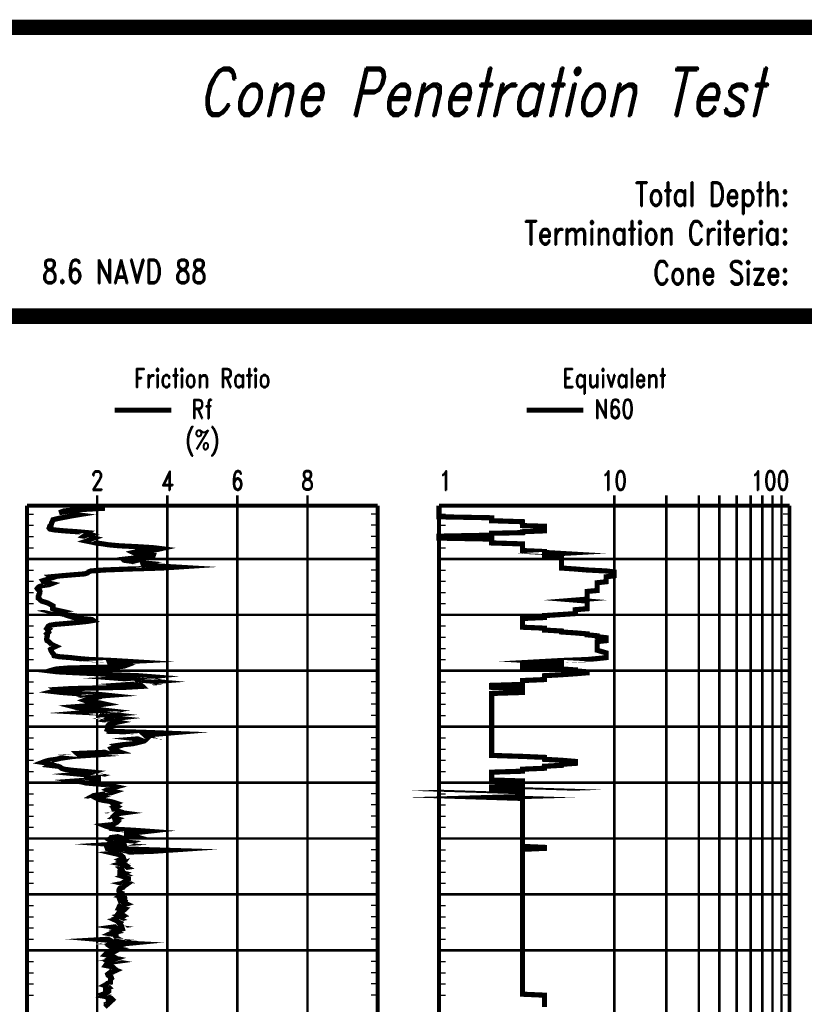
# Model space of a CAD drawing. Extents: x 0 to 10.2, y 0 to 7.6.
# Tile 8 of 8: x 5.2 to 8.2, y 3.8 to 7.6. Entities that reach past the tile are written whole.
import ezdxf
from ezdxf.enums import TextEntityAlignment as Align

# ---------------------------------------------------------------- set-up
doc = ezdxf.new("R2010")
doc.units = 0
doc.linetypes.add('Dot', pattern=[0.04, 0, -0.04])
doc.linetypes.add('Solid', pattern=[0])
doc.layers.get('0').update_dxf_attribs({"linetype": 'Solid'})
doc.styles.add('ROMAND', font='romand', dxfattribs={"height": 1})

msp = doc.modelspace()

# ---------------------------------------------------------------- linework, layer by layer
at = {"color": 7, "linetype": 'Solid'}
for points, const_width in [([(0, 0), (10.15, 0), (10.15, 7.625), (0, 7.625), (0, 0)], 0.015), ([(0, 0), (10.15, 0), (10.15, 7.625), (0, 7.625), (0, 0)], 0.015), ([(0, 0), (10.15, 0), (10.15, 7.625), (0, 7.625), (0, 0)], 0.015), ([(0, 0), (10.15, 0), (10.15, 7.625), (0, 7.625), (0, 0)], 0.015), ([(0, 0), (10.15, 0), (10.15, 7.625), (0, 7.625), (0, 0)], 0.015), ([(0, 0), (10.15, 0), (10.15, 7.625), (0, 7.625), (0, 0)], 0.015), ([(0, 0), (10.15, 0), (10.15, 7.625), (0, 7.625), (0, 0)], 0.015), ([(0, 0), (10.15, 0), (10.15, 7.625), (0, 7.625), (0, 0)], 0.015), ([(0, 0), (10.15, 0), (10.15, 7.625), (0, 7.625), (0, 0)], 0.015), ([(0, 0), (10.15, 0), (10.15, 7.625), (0, 7.625), (0, 0)], 0.015), ([(0, 0), (10.15, 0), (10.15, 7.625), (0, 7.625), (0, 0)], 0.015), ([(0, 0), (10.15, 0), (10.15, 7.625), (0, 7.625), (0, 0)], 0.015), ([(0, 0), (10.15, 0), (10.15, 7.625), (0, 7.625), (0, 0)], 0.015), ([(0, 0), (10.15, 0), (10.15, 7.625), (0, 7.625), (0, 0)], 0.015), ([(0, 0), (10.15, 0), (10.15, 7.625), (0, 7.625), (0, 0)], 0.015), ([(0, 0), (10.15, 0), (10.15, 7.625), (0, 7.625), (0, 0)], 0.015), ([(0, 0), (10.15, 0), (10.15, 7.625), (0, 7.625), (0, 0)], 0.015), ([(0, 0), (10.15, 0), (10.15, 7.625), (0, 7.625), (0, 0)], 0.015), ([(0, 0), (10.15, 0), (10.15, 7.625), (0, 7.625), (0, 0)], 0.015), ([(0, 0), (10.15, 0), (10.15, 7.625), (0, 7.625), (0, 0)], 0.015), ([(0, 0), (10.15, 0), (10.15, 7.625), (0, 7.625), (0, 0)], 0.015), ([(0, 0), (10.15, 0), (10.15, 7.625), (0, 7.625), (0, 0)], 0.015), ([(0.015, 7.62), (10.135, 7.62)], 0.03), ([(0.015, 7.59), (10.135, 7.59)], 0.03), ([(0.015, 6.5), (10.135, 6.5)], 0.03), ([(0.015, 6.47), (10.135, 6.47)], 0.03), ([(5.194, 5.75), (6.554, 5.75)], 0.015), ([(5.194, 5.75), (5.194, 1.22651736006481)], 0.015), ([(6.554, 5.75), (6.554, 1.22651736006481)], 0.015), ([(6.792, 5.75), (8.152, 5.75)], 0.015), ([(6.792, 5.75), (6.792, 1.22651736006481)], 0.015), ([(8.152, 5.75), (8.152, 1.22651736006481)], 0.015)]:
    msp.add_lwpolyline(points, dxfattribs=dict(at, const_width=const_width))
at = {"color": 205, "linetype": 'Solid', "const_width": 0.02}
for points in [[(5.534, 6.12), (5.754, 6.12)], [(5.49592, 5.73969038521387), (5.42656, 5.73588708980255), (5.3708, 5.73225746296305), (5.3368, 5.7292457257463), (5.32728, 5.72546169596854), (5.32864, 5.72163904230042), (5.35992, 5.71781638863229), (5.3912, 5.71401300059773), (5.36808, 5.71022897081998), (5.34904, 5.7065029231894), (5.32864, 5.70268026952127), (5.3096, 5.69887688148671), (5.29464, 5.69511220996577), (5.29328, 5.69127019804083), (5.29192, 5.68746690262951), (5.2892, 5.68368287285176), (5.2892, 5.679898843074), (5.28784, 5.67611481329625), (5.28376, 5.6723307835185), (5.28512, 5.66972445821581), (5.28104, 5.66605620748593), (5.27968, 5.66258107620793), (5.2824, 5.65908667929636), (5.30008, 5.65561154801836), (5.33816, 5.65202054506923), (5.38848, 5.64856477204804), (5.42792, 5.64507028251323), (5.42384, 5.64244459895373), (5.43608, 5.63887295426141), (5.41976, 5.63522406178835), (5.41432, 5.63134351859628), (5.43472, 5.62761737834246), (5.4524, 5.62383334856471), (5.44152, 5.62001069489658), (5.43608, 5.61618804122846), (5.4252, 5.61238474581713), (5.46056, 5.605086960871), (5.48912, 5.60134155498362), (5.51088, 5.59773128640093), (5.55168, 5.59404377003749), (5.62376, 5.590414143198), (5.6836, 5.58664947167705), (5.71352, 5.58292333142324), (5.6972, 5.5792358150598), (5.67952, 5.57550976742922), (5.6224, 5.57182225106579), (5.60608, 5.56813473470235), (5.61424, 5.56427345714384), (5.64008, 5.56048942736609), (5.6836, 5.55672475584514), (5.68224, 5.55292136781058), (5.63056, 5.5491759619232), (5.60064, 5.54541119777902), (5.56664, 5.54162716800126), (5.57072, 5.53784313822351), (5.59928, 5.53405910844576), (5.6224, 5.53031370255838), (5.65912, 5.52649104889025), (5.64416, 5.52276490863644), (5.64552, 5.51903886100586), (5.70808, 5.51525483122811), (5.77336, 5.51139355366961), (5.71624, 5.50762878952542), (5.59112, 5.50392200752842), (5.4932, 5.50013797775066), (5.44152, 5.49635394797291), (5.432, 5.49253129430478), (5.42928, 5.48880515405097), (5.4184, 5.48511773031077), (5.3708, 5.48137223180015), (5.32728, 5.47766544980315), (5.28648, 5.47380417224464), (5.29192, 5.47007812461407), (5.2552, 5.45843640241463), (5.25792, 5.4546137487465), (5.27152, 5.450752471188), (5.2892, 5.44700706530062), (5.27968, 5.44328092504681), (5.25384, 5.43953551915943), (5.2416, 5.43579011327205), (5.23616, 5.43196745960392), (5.23344, 5.42824131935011), (5.23616, 5.42445728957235), (5.24296, 5.4206732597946), (5.24432, 5.41694711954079), (5.24296, 5.41316308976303), (5.24296, 5.40943704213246), (5.24024, 5.40571090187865), (5.24024, 5.40192687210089), (5.23752, 5.39823935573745), (5.23752, 5.39453257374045), (5.23752, 5.39080643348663), (5.24296, 5.38702240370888), (5.24568, 5.38333488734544), (5.24976, 5.379647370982), (5.262, 5.375940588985), (5.27424, 5.37217582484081), (5.28104, 5.36843041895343), (5.28784, 5.36468501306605), (5.29464, 5.36099749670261), (5.29464, 5.35727144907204), (5.29328, 5.3535839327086), (5.29328, 5.34981916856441), (5.30144, 5.34611238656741), (5.31776, 5.34246349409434), (5.28512, 5.33866019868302), (5.30008, 5.33487607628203), (5.3232, 5.33107278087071), (5.34224, 5.32740462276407), (5.37352, 5.32321518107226), (5.36264, 5.31956628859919), (5.37488, 5.31576290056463), (5.40344, 5.31197887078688), (5.4456, 5.30815621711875), (5.45104, 5.30443007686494), (5.42792, 5.30060751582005), (5.39256, 5.29690064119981), (5.35176, 5.29307798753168), (5.30552, 5.28929395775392), (5.2824, 5.28556791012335), (5.2756, 5.28180314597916), (5.27424, 5.27811562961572), (5.27152, 5.27442811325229), (5.27832, 5.27074059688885), (5.27424, 5.26711106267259), (5.27696, 5.26340428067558), (5.27832, 5.25973602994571), (5.27424, 5.25604851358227), (5.27016, 5.25236108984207), (5.27288, 5.2486928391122), (5.27288, 5.24492816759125), (5.27152, 5.24122129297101), (5.27152, 5.23745662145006), (5.27016, 5.23371121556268), (5.27016, 5.22996571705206), (5.27152, 5.22602728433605), (5.27832, 5.22233976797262), (5.2824, 5.21859436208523), (5.28512, 5.21490684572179), (5.29056, 5.21114217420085), (5.29736, 5.20745465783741), (5.30552, 5.20386365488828), (5.29736, 5.20019549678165), (5.29056, 5.19637284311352), (5.28512, 5.19258881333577), (5.28648, 5.18874680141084), (5.29192, 5.17861104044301), (5.296, 5.17490425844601), (5.29736, 5.17123600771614), (5.29872, 5.16752922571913), (5.31912, 5.16378381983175), (5.364, 5.16013492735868), (5.39528, 5.15644741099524), (5.44016, 5.15277925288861), (5.52856, 5.14895659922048), (5.5884, 5.14526908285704), (5.5136, 5.1415815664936), (5.51496, 5.13800992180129), (5.56392, 5.1343996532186), (5.58024, 5.13082791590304), (5.57072, 5.12727562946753), (5.53808, 5.12370389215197), (5.3572, 5.12009362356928), (5.30824, 5.11627106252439), (5.29328, 5.11254492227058), (5.28104, 5.10881878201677), (5.31232, 5.10505401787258), (5.38712, 5.10126998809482), (5.47008, 5.09756320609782), (5.52312, 5.09387568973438), (5.62376, 5.09009165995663), (5.67272, 5.08628836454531), (5.63464, 5.08252360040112), (5.56528, 5.07879755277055), (5.61424, 5.07505205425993), (5.65096, 5.07126802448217), (5.69176, 5.06748399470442), (5.6428, 5.06369996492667), (5.6496, 5.06001244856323), (5.5952, 5.05628640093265), (5.63736, 5.05256026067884), (5.64144, 5.04877623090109), (5.57616, 5.04506944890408), (5.36536, 5.04010771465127), (5.30416, 5.03634304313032), (5.3096, 5.03255901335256), (5.29464, 5.02879424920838), (5.32728, 5.02499086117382), (5.3776, 5.02124545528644), (5.4728, 5.01750004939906), (5.50952, 5.01367739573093), (5.4592, 5.00985474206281), (5.432, 5.00603208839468), (5.4456, 5.00224805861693), (5.42656, 4.99840613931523), (5.41704, 4.99467999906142), (5.42792, 4.99103110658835), (5.45648, 4.98728570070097), (5.4796, 4.98363680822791), (5.49592, 4.98004589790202), (5.47008, 4.97647416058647), (5.42248, 4.97284462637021), (5.37624, 4.96933087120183), (5.38984, 4.96583647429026), (5.43608, 4.96228409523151), (5.4728, 4.95851933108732), (5.50544, 4.95481254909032), (5.47008, 4.9510864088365), (5.4252, 4.94739889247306), (5.49728, 4.94363422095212), (5.5272, 4.93988881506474), (5.48368, 4.93623992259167), (5.48096, 4.93259103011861), (5.50136, 4.92892277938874), (5.5408, 4.92506159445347), (5.50816, 4.92137407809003), (5.5, 4.91764793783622), (5.52584, 4.91392179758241), (5.54624, 4.91017639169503), (5.52856, 4.90646960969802), (5.5136, 4.90293658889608), (5.50816, 4.89600559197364), (5.52176, 4.89226018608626), (5.50952, 4.88863055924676), (5.5068, 4.88503955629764), (5.50544, 4.88156442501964), (5.51632, 4.87808929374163), (5.51496, 4.87430526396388), (5.64144, 4.87059848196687), (5.738, 4.86691096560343), (5.69584, 4.86330069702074), (5.65096, 4.85984492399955), (5.65912, 4.85239264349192), (5.66864, 4.84862787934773), (5.6224, 4.84486311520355), (5.65368, 4.84113706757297), (5.6496, 4.83733367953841), (5.636, 4.83354964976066), (5.61968, 4.82974635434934), (5.60336, 4.82596232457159), (5.56392, 4.82215893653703), (5.53808, 4.8183556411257), (5.54352, 4.81461023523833), (5.53128, 4.81086473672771), (5.5204, 4.80711933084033), (5.52312, 4.8032966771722), (5.53808, 4.79951264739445), (5.54896, 4.79576724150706), (5.47824, 4.79200256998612), (5.38848, 4.78825716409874), (5.39256, 4.78447313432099), (5.43064, 4.78076625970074), (5.37352, 4.77698222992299), (5.34768, 4.77323682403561), (5.3232, 4.76941417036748), (5.30688, 4.76563014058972), (5.27968, 4.76194262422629), (5.26336, 4.75754089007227), (5.25384, 4.75381474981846), (5.27832, 4.75003072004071), (5.2892, 4.74620806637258), (5.2824, 4.74240477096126), (5.31504, 4.73864000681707), (5.3232, 4.73483671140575), (5.32728, 4.73103332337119), (5.33816, 4.72728791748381), (5.36536, 4.72344599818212), (5.40888, 4.71958472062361), (5.44832, 4.71578133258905), (5.43608, 4.7119973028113), (5.39528, 4.70821327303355), (5.43472, 4.70442924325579), (5.46736, 4.70064521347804), (5.45376, 4.69682255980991), (5.47144, 4.69303853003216), (5.47144, 4.68927385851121), (5.43744, 4.68541258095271), (5.38304, 4.68158992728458), (5.40616, 4.67778663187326), (5.42112, 4.67404113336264), (5.46328, 4.67025710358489), (5.50816, 4.66653105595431), (5.52312, 4.66266977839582), (5.5408, 4.65888574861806), (5.5272, 4.65512098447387), (5.5136, 4.6513949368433), (5.50544, 4.64759154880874), (5.5136, 4.64376889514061), (5.53264, 4.6400427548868), (5.52176, 4.63631670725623), (5.49864, 4.63255194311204), (5.48096, 4.62882580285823), (5.4524, 4.6250031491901), (5.4456, 4.62133499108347), (5.47552, 4.61780187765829), (5.46464, 4.61399858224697), (5.47144, 4.61027244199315), (5.48912, 4.60646914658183), (5.5136, 4.60270438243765), (5.52992, 4.59890108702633), (5.5408, 4.59519421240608), (5.53264, 4.59142954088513), (5.53808, 4.58772275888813), (5.53264, 4.58395799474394), (5.54352, 4.58017396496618), (5.53808, 4.57642855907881), (5.52992, 4.57268315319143), (5.53128, 4.56893774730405), (5.54488, 4.56515371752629), (5.53808, 4.56140821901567), (5.56664, 4.55766281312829), (5.53944, 4.55395603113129), (5.53536, 4.5501912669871), (5.53128, 4.54644586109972), (5.53672, 4.5426232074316), (5.52992, 4.53883917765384), (5.54352, 4.53507450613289), (5.53536, 4.53136763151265), (5.53672, 4.52766084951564), (5.54488, 4.52393470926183), (5.5408, 4.52015067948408), (5.53264, 4.5164246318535), (5.52856, 4.51269849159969), (5.4932, 4.50897235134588), (5.50272, 4.5052269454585), (5.51768, 4.50148153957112), (5.51904, 4.49771677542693), (5.54352, 4.4940486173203), (5.61016, 4.49032247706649), (5.6632, 4.48649982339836), (5.6292, 4.48265790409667), (5.58024, 4.47885451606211), (5.58024, 4.47609378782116), (5.602, 4.46970343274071), (5.5476, 4.46590004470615), (5.5204, 4.46209674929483), (5.51904, 4.45829336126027), (5.51088, 4.45454795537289), (5.51632, 4.45076392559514), (5.55304, 4.44697989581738), (5.59248, 4.44307999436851), (5.5816, 4.43921880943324), (5.52176, 4.43543477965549), (5.57208, 4.43161212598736), (5.57344, 4.42782809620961), (5.50408, 4.42404406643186), (5.50544, 4.42027930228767), (5.61696, 4.41647600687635), (5.738, 4.41265335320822), (5.68224, 4.40884996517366), (5.568, 4.40506593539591), (5.52856, 4.40132052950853), (5.54488, 4.39755576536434), (5.55848, 4.39384898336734), (5.56256, 4.39020009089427), (5.56664, 4.38647395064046), (5.568, 4.38278652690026), (5.55984, 4.37906038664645), (5.57616, 4.37533424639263), (5.57344, 4.37170471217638), (5.5612, 4.36803646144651), (5.568, 4.3643296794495), (5.55576, 4.36068078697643), (5.57344, 4.35708978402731), (5.57888, 4.3535374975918), (5.57344, 4.35000438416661), (5.58024, 4.34639411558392), (5.55712, 4.34276458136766), (5.5612, 4.33919293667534), (5.56392, 4.3338643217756), (5.5544, 4.33035056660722), (5.5544, 4.3265472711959), (5.57208, 4.32276324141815), (5.56528, 4.31894058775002), (5.57616, 4.31504068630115), (5.56528, 4.31125665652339), (5.57752, 4.3074147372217), (5.58704, 4.30357281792), (5.58704, 4.29975016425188), (5.5816, 4.29592751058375), (5.5748, 4.29208549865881), (5.58296, 4.28826293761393), (5.56392, 4.2844402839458), (5.58024, 4.28061763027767), (5.5748, 4.27683360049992), (5.56936, 4.27299158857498), (5.56664, 4.26916893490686), (5.5544, 4.26534637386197), (5.55168, 4.26156225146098), (5.55032, 4.25773969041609), (5.55032, 4.25391703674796), (5.55304, 4.25009438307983), (5.5612, 4.24632961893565), (5.55984, 4.24254558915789), (5.56256, 4.2387036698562), (5.55576, 4.23482312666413), (5.57208, 4.231000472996), (5.57344, 4.22717781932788), (5.57344, 4.22339378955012), (5.5544, 4.21955177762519), (5.55576, 4.21578710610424), (5.57344, 4.21200307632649), (5.57208, 4.2082383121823), (5.58024, 4.2045315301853), (5.568, 4.20070887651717), (5.55304, 4.19688622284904), (5.54896, 4.18794743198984), (5.57344, 4.18414413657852), (5.56936, 4.18026350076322), (5.56528, 4.17644093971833), (5.55168, 4.1726182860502), (5.54896, 4.16881489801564), (5.5612, 4.16503086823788), (5.56664, 4.16124683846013), (5.54896, 4.15740491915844), (5.55576, 4.15360153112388), (5.54488, 4.14979823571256), (5.55304, 4.14597558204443), (5.53536, 4.1421529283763), (5.54352, 4.13838816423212), (5.5476, 4.1345848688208), (5.55576, 4.13076221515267), (5.55304, 4.12697818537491), (5.55576, 4.12317488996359), (5.55984, 4.11935223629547), (5.53264, 4.11552958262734), (5.56256, 4.11174555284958), (5.56392, 4.10794216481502), (5.54896, 4.1041195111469), (5.53536, 4.10029685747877), (5.54216, 4.09647420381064), (5.52448, 4.09263228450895), (5.51632, 4.088867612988), (5.53944, 4.08512211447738), (5.53944, 4.08129946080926), (5.53808, 4.07743827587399), (5.53944, 4.07359626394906), (5.54624, 4.06983159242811), (5.48232, 4.0661054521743), (5.5272, 4.06228279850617), (5.54896, 4.05840225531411), (5.53808, 4.05465684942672), (5.58976, 4.05199254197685), (5.5272, 4.0459689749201), (5.53808, 4.04218503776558), (5.51904, 4.03838164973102), (5.52448, 4.0345589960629), (5.54624, 4.03075570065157), (5.53264, 4.02699093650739), (5.53944, 4.02312965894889), (5.53264, 4.01934562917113), (5.5068, 4.01546508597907), (5.50136, 4.01166169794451), (5.49728, 4.00783913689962), (5.52176, 4.00399712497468), (5.52856, 4.00023245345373), (5.52176, 3.9963904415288), (5.5408, 3.99264503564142), (5.52992, 3.98876449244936), (5.51496, 3.98494183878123), (5.53672, 3.98113854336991), (5.50816, 3.97731588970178), (5.51224, 3.97351250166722), (5.50136, 3.96967058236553), (5.49864, 3.96590581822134), (5.51768, 3.96210252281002), (5.52856, 3.95831849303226), (5.53264, 3.95455372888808), (5.52856, 3.95067318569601), (5.53944, 3.94690842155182), (5.53128, 3.94314375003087), (5.52448, 3.93935972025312), (5.51088, 3.93553706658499), (5.5068, 3.93175303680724), (5.50816, 3.92800763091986), (5.5136, 3.9242236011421), (5.5204, 3.92042021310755), (5.52176, 3.91659755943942), (5.51768, 3.9127942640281), (5.51768, 3.90400987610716), (5.51768, 3.90018722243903), (5.50544, 3.89634530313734), (5.50136, 3.8925032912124), (5.49456, 3.88869999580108), (5.5068, 3.88491596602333), (5.51088, 3.8810933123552), (5.49864, 3.8772320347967), (5.49864, 3.87342873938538), (5.51088, 3.86962535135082), (5.51088, 3.86578343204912), (5.5068, 3.86199940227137), (5.5, 3.85821537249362), (5.48912, 3.85443134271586), (5.49864, 3.85064731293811), (5.49048, 3.84684392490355), (5.51224, 3.84304062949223), (5.51904, 3.8392179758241), (5.52312, 3.83541458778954), (5.5136, 3.83155340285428), (5.5, 3.82776937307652)], [(5.5, 3.82776937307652), (5.51632, 3.8239467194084), (5.51224, 3.82016268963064), (5.50272, 3.81632067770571), (5.50408, 3.81244013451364), (5.5, 3.80869472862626), (5.49592, 3.80491069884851)]]:
    msp.add_lwpolyline(points, dxfattribs=at)
at = {"color": 244, "linetype": 'Solid', "const_width": 0.02}
for points in [[(7.132, 6.12), (7.352, 6.12)], [(6.792, 5.75), (6.792, 5.74712330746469), (6.792, 5.74335863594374), (6.792, 5.73969038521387), (6.792, 5.73588708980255), (6.792, 5.73225746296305), (6.792, 5.7292457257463), (6.792, 5.72546169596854), (6.792, 5.72163904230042), (6.792, 5.71781638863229), (6.792, 5.71401300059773), (6.792, 5.71022897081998), (6.792, 5.7065029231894), (6.99670039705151, 5.70268026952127), (6.99670039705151, 5.69887688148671), (6.99670039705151, 5.69511220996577), (6.99670039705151, 5.69127019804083), (7.11644245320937, 5.68746690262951), (7.11644245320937, 5.68368287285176), (7.11644245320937, 5.679898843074), (7.11644245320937, 5.67611481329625), (7.11644245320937, 5.6723307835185), (7.20140079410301, 5.66972445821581), (7.20140079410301, 5.66605620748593), (7.20140079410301, 5.66258107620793), (7.20140079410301, 5.65908667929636), (7.20140079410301, 5.65561154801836), (7.20140079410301, 5.65202054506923), (7.11644245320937, 5.64856477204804), (7.11644245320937, 5.64507028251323), (6.99670039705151, 5.64244459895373), (6.99670039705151, 5.63887295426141), (6.99670039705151, 5.63522406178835), (6.792, 5.63134351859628), (6.792, 5.62761737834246), (6.792, 5.62383334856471), (6.99670039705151, 5.62001069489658), (6.99670039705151, 5.61618804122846), (6.99670039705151, 5.61238474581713), (6.99670039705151, 5.605086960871), (7.11644245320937, 5.60134155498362), (7.11644245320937, 5.59773128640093), (7.11644245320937, 5.59404377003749), (7.11644245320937, 5.590414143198), (7.11644245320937, 5.58664947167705), (7.11644245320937, 5.58292333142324), (7.11644245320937, 5.5792358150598), (7.11644245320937, 5.57550976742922), (7.20140079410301, 5.57182225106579), (7.20140079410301, 5.56813473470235), (7.26729960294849, 5.56427345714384), (7.20140079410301, 5.56048942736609), (7.20140079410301, 5.55672475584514), (7.20140079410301, 5.55292136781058), (7.26729960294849, 5.5491759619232), (7.26729960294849, 5.54541119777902), (7.26729960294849, 5.54162716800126), (7.26729960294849, 5.53784313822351), (7.26729960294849, 5.53405910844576), (7.26729960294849, 5.53031370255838), (7.26729960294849, 5.52649104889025), (7.26729960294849, 5.52276490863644), (7.26729960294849, 5.51903886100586), (7.26729960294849, 5.51525483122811), (7.26729960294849, 5.51139355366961), (7.26729960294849, 5.50762878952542), (7.32114285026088, 5.50392200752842), (7.36666666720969, 5.50013797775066), (7.44088490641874, 5.49635394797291), (7.472, 5.49253129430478), (7.472, 5.48880515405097), (7.472, 5.48511773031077), (7.472, 5.48137223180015), (7.472, 5.47766544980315), (7.44088490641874, 5.47380417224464), (7.44088490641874, 5.47007812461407), (7.44088490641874, 5.45843640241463), (7.44088490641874, 5.4546137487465), (7.40610119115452, 5.450752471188), (7.40610119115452, 5.44700706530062), (7.40610119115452, 5.44328092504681), (7.40610119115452, 5.43953551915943), (7.40610119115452, 5.43579011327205), (7.40610119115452, 5.43196745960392), (7.40610119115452, 5.42824131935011), (7.40610119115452, 5.42445728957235), (7.40610119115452, 5.4206732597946), (7.36666666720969, 5.41694711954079), (7.36666666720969, 5.41316308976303), (7.36666666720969, 5.40943704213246), (7.36666666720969, 5.40571090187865), (7.36666666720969, 5.40192687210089), (7.36666666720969, 5.39823935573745), (7.36666666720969, 5.39453257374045), (7.36666666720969, 5.39080643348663), (7.36666666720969, 5.38702240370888), (7.32114285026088, 5.38333488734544), (7.36666666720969, 5.379647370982), (7.36666666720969, 5.375940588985), (7.36666666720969, 5.37217582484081), (7.36666666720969, 5.36843041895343), (7.36666666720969, 5.36468501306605), (7.36666666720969, 5.36099749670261), (7.36666666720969, 5.35727144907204), (7.36666666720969, 5.3535839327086), (7.36666666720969, 5.34981916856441), (7.32114285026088, 5.34611238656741), (7.32114285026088, 5.34246349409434), (7.32114285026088, 5.33866019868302), (7.32114285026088, 5.33487607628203), (7.32114285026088, 5.33107278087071), (7.26729960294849, 5.32740462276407), (7.20140079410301, 5.32321518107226), (7.20140079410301, 5.31956628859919), (7.20140079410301, 5.31576290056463), (7.11644245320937, 5.31197887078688), (7.11644245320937, 5.30815621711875), (7.11644245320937, 5.30443007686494), (7.11644245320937, 5.30060751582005), (7.11644245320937, 5.29690064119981), (7.11644245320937, 5.29307798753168), (7.11644245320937, 5.28929395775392), (7.11644245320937, 5.28556791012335), (7.11644245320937, 5.28180314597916), (7.11644245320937, 5.27811562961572), (7.20140079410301, 5.27442811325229), (7.20140079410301, 5.27074059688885), (7.20140079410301, 5.26711106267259), (7.26729960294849, 5.26340428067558), (7.26729960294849, 5.25973602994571), (7.32114285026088, 5.25604851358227), (7.36666666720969, 5.25236108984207), (7.36666666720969, 5.2486928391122), (7.40610119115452, 5.24492816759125), (7.40610119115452, 5.24122129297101), (7.44088490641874, 5.23745662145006), (7.44088490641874, 5.23371121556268), (7.44088490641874, 5.22996571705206), (7.44088490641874, 5.22602728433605), (7.40610119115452, 5.22233976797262), (7.40610119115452, 5.21859436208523), (7.40610119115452, 5.21490684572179), (7.40610119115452, 5.21114217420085), (7.40610119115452, 5.20745465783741), (7.40610119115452, 5.20386365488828), (7.40610119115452, 5.20019549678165), (7.40610119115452, 5.19637284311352), (7.40610119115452, 5.19258881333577), (7.40610119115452, 5.18874680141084), (7.44088490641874, 5.17861104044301), (7.44088490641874, 5.17490425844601), (7.44088490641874, 5.17123600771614), (7.44088490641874, 5.16752922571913), (7.44088490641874, 5.16378381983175), (7.44088490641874, 5.16013492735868), (7.40610119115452, 5.15644741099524), (7.36666666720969, 5.15277925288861), (7.26729960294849, 5.14895659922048), (7.20140079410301, 5.14526908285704), (7.26729960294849, 5.1415815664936), (7.26729960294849, 5.13800992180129), (7.20140079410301, 5.1343996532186), (7.11644245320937, 5.13082791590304), (7.11644245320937, 5.12727562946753), (7.11644245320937, 5.12370389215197), (7.26729960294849, 5.12009362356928), (7.26729960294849, 5.11627106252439), (7.32114285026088, 5.11254492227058), (7.32114285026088, 5.10881878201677), (7.36666666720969, 5.10505401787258), (7.36666666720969, 5.10126998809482), (7.32114285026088, 5.09756320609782), (7.26729960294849, 5.09387568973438), (7.20140079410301, 5.09009165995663), (7.20140079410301, 5.08628836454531), (7.20140079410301, 5.08252360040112), (7.20140079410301, 5.07879755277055), (7.20140079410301, 5.07505205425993), (7.11644245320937, 5.07126802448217), (7.11644245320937, 5.06748399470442), (7.11644245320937, 5.06369996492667), (7.11644245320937, 5.06001244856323), (7.11644245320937, 5.05628640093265), (6.99670039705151, 5.05256026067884), (6.99670039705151, 5.04877623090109), (6.99670039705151, 5.04506944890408), (7.11644245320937, 5.04010771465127), (7.11644245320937, 5.03634304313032), (7.11644245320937, 5.03255901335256), (7.11644245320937, 5.02879424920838), (7.11644245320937, 5.02499086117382), (6.99670039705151, 5.02124545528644), (6.99670039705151, 5.01750004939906), (6.99670039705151, 5.01367739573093), (6.99670039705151, 5.00985474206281), (6.99670039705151, 5.00603208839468), (6.99670039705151, 5.00224805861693), (6.99670039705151, 4.99840613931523), (6.99670039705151, 4.99467999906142), (6.99670039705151, 4.99103110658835), (6.99670039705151, 4.98728570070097), (6.99670039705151, 4.98363680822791), (6.99670039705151, 4.98004589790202), (6.99670039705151, 4.97647416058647), (6.99670039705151, 4.97284462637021), (6.99670039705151, 4.96933087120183), (6.99670039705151, 4.96583647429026), (6.99670039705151, 4.96228409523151), (6.99670039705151, 4.95851933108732), (6.99670039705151, 4.95481254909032), (6.99670039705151, 4.9510864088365), (6.99670039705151, 4.94739889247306), (6.99670039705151, 4.94363422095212), (6.99670039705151, 4.93988881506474), (6.99670039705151, 4.93623992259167), (6.99670039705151, 4.93259103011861), (6.99670039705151, 4.92892277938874), (6.99670039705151, 4.92506159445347), (6.99670039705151, 4.92137407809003), (6.99670039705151, 4.91764793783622), (6.99670039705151, 4.91392179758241), (6.99670039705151, 4.91017639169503), (6.99670039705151, 4.90646960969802), (6.99670039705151, 4.90293658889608), (6.99670039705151, 4.89600559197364), (6.99670039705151, 4.89226018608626), (6.99670039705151, 4.88863055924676), (6.99670039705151, 4.88503955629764), (6.99670039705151, 4.88156442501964), (6.99670039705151, 4.87808929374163), (6.99670039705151, 4.87430526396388), (6.99670039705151, 4.87059848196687), (6.99670039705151, 4.86691096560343), (6.99670039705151, 4.86330069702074), (6.99670039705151, 4.85984492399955), (6.99670039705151, 4.85239264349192), (6.99670039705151, 4.84862787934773), (6.99670039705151, 4.84486311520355), (6.99670039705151, 4.84113706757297), (6.99670039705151, 4.83733367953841), (6.99670039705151, 4.83354964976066), (6.99670039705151, 4.82974635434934), (6.99670039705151, 4.82596232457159), (6.99670039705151, 4.82215893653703), (6.99670039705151, 4.8183556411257), (6.99670039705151, 4.81461023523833), (6.99670039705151, 4.81086473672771), (6.99670039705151, 4.80711933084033), (6.99670039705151, 4.8032966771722), (6.99670039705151, 4.79951264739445), (6.99670039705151, 4.79576724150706), (6.99670039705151, 4.79200256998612), (6.99670039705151, 4.78825716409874), (6.99670039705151, 4.78447313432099), (6.99670039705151, 4.78076625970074), (7.11644245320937, 4.77698222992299), (7.20140079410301, 4.77323682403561), (7.20140079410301, 4.76941417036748), (7.20140079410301, 4.76563014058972), (7.26729960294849, 4.76194262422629), (7.32114285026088, 4.75754089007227), (7.32114285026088, 4.75381474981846), (7.32114285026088, 4.75003072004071), (7.26729960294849, 4.74620806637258), (7.26729960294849, 4.74240477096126), (7.20140079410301, 4.73864000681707), (7.20140079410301, 4.73483671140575), (7.20140079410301, 4.73103332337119), (7.11644245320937, 4.72728791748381), (7.11644245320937, 4.72344599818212), (7.11644245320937, 4.71958472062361), (6.99670039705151, 4.71578133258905), (6.99670039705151, 4.7119973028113), (6.99670039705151, 4.70821327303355), (6.99670039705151, 4.70442924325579), (6.99670039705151, 4.70064521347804), (6.99670039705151, 4.69682255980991), (6.99670039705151, 4.69303853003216), (6.99670039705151, 4.68927385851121), (6.99670039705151, 4.68541258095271), (7.11644245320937, 4.68158992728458), (7.11644245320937, 4.67778663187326), (7.11644245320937, 4.67404113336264), (7.11644245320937, 4.67025710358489), (7.11644245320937, 4.66653105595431), (7.11644245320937, 4.66266977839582), (6.99670039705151, 4.65888574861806), (6.99670039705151, 4.65512098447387), (6.99670039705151, 4.6513949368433), (7.11644245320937, 4.64759154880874), (6.99670039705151, 4.64376889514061), (7.11644245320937, 4.6400427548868), (7.11644245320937, 4.63631670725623), (7.11644245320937, 4.63255194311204), (7.11644245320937, 4.62882580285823), (7.11644245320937, 4.6250031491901), (7.11644245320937, 4.62133499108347), (6.99670039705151, 4.61780187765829), (7.11644245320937, 4.61399858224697), (7.11644245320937, 4.61027244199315), (7.11644245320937, 4.60646914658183), (7.11644245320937, 4.60270438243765), (7.11644245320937, 4.59890108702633), (7.11644245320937, 4.59519421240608), (7.11644245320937, 4.59142954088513), (7.11644245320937, 4.58772275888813), (7.11644245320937, 4.58395799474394), (7.11644245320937, 4.58017396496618), (7.11644245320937, 4.57642855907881), (7.11644245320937, 4.57268315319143), (7.11644245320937, 4.56893774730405), (7.11644245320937, 4.56515371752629), (7.11644245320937, 4.56140821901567), (7.11644245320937, 4.55766281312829), (7.11644245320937, 4.55395603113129), (7.11644245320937, 4.5501912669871), (7.11644245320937, 4.54644586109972), (7.11644245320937, 4.5426232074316), (7.11644245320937, 4.53883917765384), (7.11644245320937, 4.53507450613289), (7.11644245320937, 4.53136763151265), (7.11644245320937, 4.52766084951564), (7.11644245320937, 4.52393470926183), (7.11644245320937, 4.52015067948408), (7.11644245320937, 4.5164246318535), (7.11644245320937, 4.51269849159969), (7.11644245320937, 4.50897235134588), (7.11644245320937, 4.5052269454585), (7.11644245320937, 4.50148153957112), (7.11644245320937, 4.49771677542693), (7.11644245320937, 4.4940486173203), (7.11644245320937, 4.49032247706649), (7.11644245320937, 4.48649982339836), (7.11644245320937, 4.48265790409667), (7.11644245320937, 4.47885451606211), (7.11644245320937, 4.47609378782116), (7.11644245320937, 4.46970343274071), (7.11644245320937, 4.46590004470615), (7.11644245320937, 4.46209674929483), (7.11644245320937, 4.45829336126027), (7.11644245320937, 4.45454795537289), (7.11644245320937, 4.45076392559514), (7.11644245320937, 4.44697989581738), (7.11644245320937, 4.44307999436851), (7.11644245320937, 4.43921880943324), (7.11644245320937, 4.43543477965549), (7.11644245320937, 4.43161212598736), (7.11644245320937, 4.42782809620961), (7.20140079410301, 4.42404406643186), (7.20140079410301, 4.42027930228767), (7.11644245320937, 4.41647600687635), (7.11644245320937, 4.41265335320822), (7.11644245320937, 4.40884996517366), (7.11644245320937, 4.40506593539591), (7.11644245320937, 4.40132052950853), (7.11644245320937, 4.39755576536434), (7.11644245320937, 4.39384898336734), (7.11644245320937, 4.39020009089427), (7.11644245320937, 4.38647395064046), (7.11644245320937, 4.38278652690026), (7.11644245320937, 4.37906038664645), (7.11644245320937, 4.37533424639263), (7.11644245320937, 4.37170471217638), (7.11644245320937, 4.36803646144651), (7.11644245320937, 4.3643296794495), (7.11644245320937, 4.36068078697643), (7.11644245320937, 4.35708978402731), (7.11644245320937, 4.3535374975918), (7.11644245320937, 4.35000438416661), (7.11644245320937, 4.34639411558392), (7.11644245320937, 4.34276458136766), (7.11644245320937, 4.33919293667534), (7.11644245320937, 4.3338643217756), (7.11644245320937, 4.33035056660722), (7.11644245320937, 4.3265472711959), (7.11644245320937, 4.32276324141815), (7.11644245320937, 4.31894058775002), (7.11644245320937, 4.31504068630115), (7.11644245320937, 4.31125665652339), (7.11644245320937, 4.3074147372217), (7.11644245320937, 4.30357281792), (7.11644245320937, 4.29975016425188), (7.11644245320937, 4.29592751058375), (7.11644245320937, 4.29208549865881), (7.11644245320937, 4.28826293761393), (7.11644245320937, 4.2844402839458), (7.11644245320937, 4.28061763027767), (7.11644245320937, 4.27683360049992), (7.11644245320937, 4.27299158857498), (7.11644245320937, 4.26916893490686), (7.11644245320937, 4.26534637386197), (7.11644245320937, 4.26156225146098), (7.11644245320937, 4.25773969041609), (7.11644245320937, 4.25391703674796), (7.11644245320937, 4.25009438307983), (7.11644245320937, 4.24632961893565), (7.11644245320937, 4.24254558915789), (7.11644245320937, 4.2387036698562), (7.11644245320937, 4.23482312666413), (7.11644245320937, 4.231000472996), (7.11644245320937, 4.22717781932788), (7.11644245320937, 4.22339378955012), (7.11644245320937, 4.21955177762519), (7.11644245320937, 4.21578710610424), (7.11644245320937, 4.21200307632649), (7.11644245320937, 4.2082383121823), (7.11644245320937, 4.2045315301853), (7.11644245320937, 4.20070887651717), (7.11644245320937, 4.19688622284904), (7.11644245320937, 4.18794743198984), (7.11644245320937, 4.18414413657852), (7.11644245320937, 4.18026350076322), (7.11644245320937, 4.17644093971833), (7.11644245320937, 4.1726182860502), (7.11644245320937, 4.16881489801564), (7.11644245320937, 4.16503086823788), (7.11644245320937, 4.16124683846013), (7.11644245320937, 4.15740491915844), (7.11644245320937, 4.15360153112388), (7.11644245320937, 4.14979823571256), (7.11644245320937, 4.14597558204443), (7.11644245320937, 4.1421529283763), (7.11644245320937, 4.13838816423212), (7.11644245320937, 4.1345848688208), (7.11644245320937, 4.13076221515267), (7.11644245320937, 4.12697818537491), (7.11644245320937, 4.12317488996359), (7.11644245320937, 4.11935223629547), (7.11644245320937, 4.11552958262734), (7.11644245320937, 4.11174555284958), (7.11644245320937, 4.10794216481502), (7.11644245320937, 4.1041195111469), (7.11644245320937, 4.10029685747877), (7.11644245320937, 4.09647420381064), (7.11644245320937, 4.09263228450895), (7.11644245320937, 4.088867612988), (7.11644245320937, 4.08512211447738), (7.11644245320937, 4.08129946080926), (7.11644245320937, 4.07743827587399), (7.11644245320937, 4.07359626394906), (7.11644245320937, 4.06983159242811), (7.11644245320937, 4.0661054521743), (7.11644245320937, 4.06228279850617), (7.11644245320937, 4.05840225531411), (7.11644245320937, 4.05465684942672), (7.11644245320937, 4.05199254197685), (7.11644245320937, 4.0459689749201), (7.11644245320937, 4.04218503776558), (7.11644245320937, 4.03838164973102), (7.11644245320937, 4.0345589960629), (7.11644245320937, 4.03075570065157), (7.11644245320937, 4.02699093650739), (7.11644245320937, 4.02312965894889), (7.11644245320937, 4.01934562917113), (7.11644245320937, 4.01546508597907), (7.11644245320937, 4.01166169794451), (7.11644245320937, 4.00783913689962), (7.11644245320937, 4.00399712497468), (7.11644245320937, 4.00023245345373), (7.11644245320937, 3.9963904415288), (7.11644245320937, 3.99264503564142), (7.11644245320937, 3.98876449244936), (7.11644245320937, 3.98494183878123), (7.11644245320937, 3.98113854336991), (7.11644245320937, 3.97731588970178), (7.11644245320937, 3.97351250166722), (7.11644245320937, 3.96967058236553), (7.11644245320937, 3.96590581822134), (7.11644245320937, 3.96210252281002), (7.11644245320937, 3.95831849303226), (7.11644245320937, 3.95455372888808), (7.11644245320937, 3.95067318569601), (7.11644245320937, 3.94690842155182), (7.11644245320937, 3.94314375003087), (7.11644245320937, 3.93935972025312), (7.11644245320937, 3.93553706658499), (7.11644245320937, 3.93175303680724), (7.11644245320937, 3.92800763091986), (7.11644245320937, 3.9242236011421), (7.11644245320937, 3.92042021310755), (7.11644245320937, 3.91659755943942), (7.11644245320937, 3.9127942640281), (7.11644245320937, 3.90400987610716), (7.11644245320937, 3.90018722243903), (7.11644245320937, 3.89634530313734), (7.11644245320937, 3.8925032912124), (7.11644245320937, 3.88869999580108), (7.11644245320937, 3.88491596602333), (7.11644245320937, 3.8810933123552), (7.11644245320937, 3.8772320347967), (7.11644245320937, 3.87342873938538), (7.11644245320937, 3.86962535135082), (7.11644245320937, 3.86578343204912), (7.11644245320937, 3.86199940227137), (7.11644245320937, 3.85821537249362), (7.11644245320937, 3.85443134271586), (7.20140079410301, 3.85064731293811), (7.20140079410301, 3.84684392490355), (7.20140079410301, 3.84304062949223), (7.20140079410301, 3.8392179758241)], [(7.20140079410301, 3.8392179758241), (7.20140079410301, 3.83541458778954), (7.20140079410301, 3.83155340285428), (7.20140079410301, 3.82776937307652), (7.20140079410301, 3.8239467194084), (7.20140079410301, 3.82016268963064), (7.20140079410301, 3.81632067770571), (7.20140079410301, 3.81244013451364), (7.20140079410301, 3.80869472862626), (7.20140079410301, 3.80491069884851)]]:
    msp.add_lwpolyline(points, dxfattribs=at)
at = {"color": 8, "linetype": 'Solid', "const_width": 0.01}
for points in [[(5.466, 5.75), (5.466, 5.79)], [(5.738, 5.75), (5.738, 5.79)], [(6.01, 5.75), (6.01, 5.79)], [(6.282, 5.75), (6.282, 5.79)]]:
    msp.add_lwpolyline(points, dxfattribs=at)
at = {"color": 8, "linetype": 'Dot', "const_width": 0.01}
for points in [[(7.472, 5.79), (7.472, 1.22651736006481)], [(7.6743763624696, 5.79), (7.6743763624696, 1.22651736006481)], [(7.80024905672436, 5.79), (7.80024905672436, 1.22651736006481)], [(7.87996842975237, 5.79), (7.87996842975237, 1.22651736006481)], [(7.9472996, 5.79), (7.9472996, 1.22651736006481)], [(8.0011429, 5.79), (8.0011429, 1.22651736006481)], [(8.0466667, 5.79), (8.0466667, 1.22651736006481)], [(8.0861012, 5.79), (8.0861012, 1.22651736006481)], [(8.1208849, 5.79), (8.1208849, 1.22651736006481)], [(5.466, 5.75), (5.466, 1.22651736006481)], [(5.738, 5.75), (5.738, 1.22651736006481)], [(6.01, 5.75), (6.01, 1.22651736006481)], [(6.282, 5.75), (6.282, 1.22651736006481)], [(5.194, 5.54323223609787), (6.554, 5.54323223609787)], [(6.554, 5.54323223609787), (5.194, 5.54323223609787)], [(6.792, 5.54323223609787), (8.152, 5.54323223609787)], [(8.152, 5.54323223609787), (6.792, 5.54323223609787)], [(5.194, 5.32629008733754), (6.554, 5.32629008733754)], [(6.554, 5.32629008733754), (5.194, 5.32629008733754)], [(6.792, 5.32629008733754), (8.152, 5.32629008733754)], [(8.152, 5.32629008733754), (6.792, 5.32629008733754)], [(5.194, 5.10934793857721), (6.554, 5.10934793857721)], [(6.554, 5.10934793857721), (5.194, 5.10934793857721)], [(6.792, 5.10934793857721), (8.152, 5.10934793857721)], [(8.152, 5.10934793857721), (6.792, 5.10934793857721)], [(5.194, 4.89240578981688), (6.554, 4.89240578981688)], [(6.554, 4.89240578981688), (5.194, 4.89240578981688)], [(6.792, 4.89240578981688), (8.152, 4.89240578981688)], [(8.152, 4.89240578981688), (6.792, 4.89240578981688)], [(5.194, 4.67546364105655), (6.554, 4.67546364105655)], [(6.554, 4.67546364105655), (5.194, 4.67546364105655)], [(6.792, 4.67546364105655), (8.152, 4.67546364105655)], [(8.152, 4.67546364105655), (6.792, 4.67546364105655)], [(5.194, 4.45852149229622), (6.554, 4.45852149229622)], [(6.554, 4.45852149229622), (5.194, 4.45852149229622)], [(6.792, 4.45852149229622), (8.152, 4.45852149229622)], [(8.152, 4.45852149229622), (6.792, 4.45852149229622)], [(5.194, 4.24157934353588), (6.554, 4.24157934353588)], [(6.554, 4.24157934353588), (5.194, 4.24157934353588)], [(6.792, 4.24157934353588), (8.152, 4.24157934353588)], [(8.152, 4.24157934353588), (6.792, 4.24157934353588)], [(5.194, 4.02463719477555), (6.554, 4.02463719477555)], [(6.554, 4.02463719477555), (5.194, 4.02463719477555)], [(6.792, 4.02463719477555), (8.152, 4.02463719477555)], [(8.152, 4.02463719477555), (6.792, 4.02463719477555)]]:
    msp.add_lwpolyline(points, dxfattribs=at)
at = {"color": 7, "linetype": 'Solid'}
for points in [[(5.194, 5.71678595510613), (5.219, 5.71678595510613)], [(6.554, 5.71678595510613), (6.529, 5.71678595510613)], [(6.792, 5.71678595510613), (6.817, 5.71678595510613)], [(8.152, 5.71678595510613), (8.127, 5.71678595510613)], [(5.194, 5.67339752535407), (5.219, 5.67339752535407)], [(6.554, 5.67339752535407), (6.529, 5.67339752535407)], [(6.792, 5.67339752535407), (6.817, 5.67339752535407)], [(8.152, 5.67339752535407), (8.127, 5.67339752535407)], [(5.194, 5.630009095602), (5.219, 5.630009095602)], [(6.554, 5.630009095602), (6.529, 5.630009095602)], [(6.792, 5.630009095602), (6.817, 5.630009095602)], [(8.152, 5.630009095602), (8.127, 5.630009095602)], [(5.194, 5.58662066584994), (5.219, 5.58662066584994)], [(6.554, 5.58662066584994), (6.529, 5.58662066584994)], [(6.792, 5.58662066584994), (6.817, 5.58662066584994)], [(8.152, 5.58662066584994), (8.127, 5.58662066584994)], [(5.194, 5.54323223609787), (5.219, 5.54323223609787)], [(6.554, 5.54323223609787), (6.529, 5.54323223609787)], [(6.792, 5.54323223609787), (6.817, 5.54323223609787)], [(8.152, 5.54323223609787), (8.127, 5.54323223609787)], [(5.194, 5.4998438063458), (5.219, 5.4998438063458)], [(6.554, 5.4998438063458), (6.529, 5.4998438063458)], [(6.792, 5.4998438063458), (6.817, 5.4998438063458)], [(8.152, 5.4998438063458), (8.127, 5.4998438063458)], [(5.194, 5.45645537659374), (5.219, 5.45645537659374)], [(6.554, 5.45645537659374), (6.529, 5.45645537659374)], [(6.792, 5.45645537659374), (6.817, 5.45645537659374)], [(8.152, 5.45645537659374), (8.127, 5.45645537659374)], [(5.194, 5.41306694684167), (5.219, 5.41306694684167)], [(6.554, 5.41306694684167), (6.529, 5.41306694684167)], [(6.792, 5.41306694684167), (6.817, 5.41306694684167)], [(8.152, 5.41306694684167), (8.127, 5.41306694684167)], [(5.194, 5.3696785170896), (5.219, 5.3696785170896)], [(6.554, 5.3696785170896), (6.529, 5.3696785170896)], [(6.792, 5.3696785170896), (6.817, 5.3696785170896)], [(8.152, 5.3696785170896), (8.127, 5.3696785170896)], [(5.194, 5.32629008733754), (5.219, 5.32629008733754)], [(6.554, 5.32629008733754), (6.529, 5.32629008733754)], [(6.792, 5.32629008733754), (6.817, 5.32629008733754)], [(8.152, 5.32629008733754), (8.127, 5.32629008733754)], [(5.194, 5.28290165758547), (5.219, 5.28290165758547)], [(6.554, 5.28290165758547), (6.529, 5.28290165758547)], [(6.792, 5.28290165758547), (6.817, 5.28290165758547)], [(8.152, 5.28290165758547), (8.127, 5.28290165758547)], [(5.194, 5.23951322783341), (5.219, 5.23951322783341)], [(6.554, 5.23951322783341), (6.529, 5.23951322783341)], [(6.792, 5.23951322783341), (6.817, 5.23951322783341)], [(8.152, 5.23951322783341), (8.127, 5.23951322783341)], [(5.194, 5.19612479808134), (5.219, 5.19612479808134)], [(6.554, 5.19612479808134), (6.529, 5.19612479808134)], [(6.792, 5.19612479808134), (6.817, 5.19612479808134)], [(8.152, 5.19612479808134), (8.127, 5.19612479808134)], [(5.194, 5.15273636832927), (5.219, 5.15273636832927)], [(6.554, 5.15273636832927), (6.529, 5.15273636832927)], [(6.792, 5.15273636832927), (6.817, 5.15273636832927)], [(8.152, 5.15273636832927), (8.127, 5.15273636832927)], [(5.194, 5.10934793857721), (5.219, 5.10934793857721)], [(6.554, 5.10934793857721), (6.529, 5.10934793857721)], [(6.792, 5.10934793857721), (6.817, 5.10934793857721)], [(8.152, 5.10934793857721), (8.127, 5.10934793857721)], [(5.194, 5.06595950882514), (5.219, 5.06595950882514)], [(6.554, 5.06595950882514), (6.529, 5.06595950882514)], [(6.792, 5.06595950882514), (6.817, 5.06595950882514)], [(8.152, 5.06595950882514), (8.127, 5.06595950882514)], [(5.194, 5.02257107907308), (5.219, 5.02257107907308)], [(6.554, 5.02257107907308), (6.529, 5.02257107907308)], [(6.792, 5.02257107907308), (6.817, 5.02257107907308)], [(8.152, 5.02257107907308), (8.127, 5.02257107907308)], [(5.194, 4.97918264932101), (5.219, 4.97918264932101)], [(6.554, 4.97918264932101), (6.529, 4.97918264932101)], [(6.792, 4.97918264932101), (6.817, 4.97918264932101)], [(8.152, 4.97918264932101), (8.127, 4.97918264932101)], [(5.194, 4.93579421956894), (5.219, 4.93579421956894)], [(6.554, 4.93579421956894), (6.529, 4.93579421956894)], [(6.792, 4.93579421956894), (6.817, 4.93579421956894)], [(8.152, 4.93579421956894), (8.127, 4.93579421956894)], [(5.194, 4.89240578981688), (5.219, 4.89240578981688)], [(6.554, 4.89240578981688), (6.529, 4.89240578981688)], [(6.792, 4.89240578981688), (6.817, 4.89240578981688)], [(8.152, 4.89240578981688), (8.127, 4.89240578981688)], [(5.194, 4.84901736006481), (5.219, 4.84901736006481)], [(6.554, 4.84901736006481), (6.529, 4.84901736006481)], [(6.792, 4.84901736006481), (6.817, 4.84901736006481)], [(8.152, 4.84901736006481), (8.127, 4.84901736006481)], [(5.194, 4.80562893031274), (5.219, 4.80562893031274)], [(6.554, 4.80562893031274), (6.529, 4.80562893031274)], [(6.792, 4.80562893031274), (6.817, 4.80562893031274)], [(8.152, 4.80562893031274), (8.127, 4.80562893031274)], [(5.194, 4.76224050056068), (5.219, 4.76224050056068)], [(6.554, 4.76224050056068), (6.529, 4.76224050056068)], [(6.792, 4.76224050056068), (6.817, 4.76224050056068)], [(8.152, 4.76224050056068), (8.127, 4.76224050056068)], [(5.194, 4.71885207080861), (5.219, 4.71885207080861)], [(6.554, 4.71885207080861), (6.529, 4.71885207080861)], [(6.792, 4.71885207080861), (6.817, 4.71885207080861)], [(8.152, 4.71885207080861), (8.127, 4.71885207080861)], [(5.194, 4.67546364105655), (5.219, 4.67546364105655)], [(6.554, 4.67546364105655), (6.529, 4.67546364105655)], [(6.792, 4.67546364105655), (6.817, 4.67546364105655)], [(8.152, 4.67546364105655), (8.127, 4.67546364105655)], [(5.194, 4.63207521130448), (5.219, 4.63207521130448)], [(6.554, 4.63207521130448), (6.529, 4.63207521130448)], [(6.792, 4.63207521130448), (6.817, 4.63207521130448)], [(8.152, 4.63207521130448), (8.127, 4.63207521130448)], [(5.194, 4.58868678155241), (5.219, 4.58868678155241)], [(6.554, 4.58868678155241), (6.529, 4.58868678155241)], [(6.792, 4.58868678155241), (6.817, 4.58868678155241)], [(8.152, 4.58868678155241), (8.127, 4.58868678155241)], [(5.194, 4.54529835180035), (5.219, 4.54529835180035)], [(6.554, 4.54529835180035), (6.529, 4.54529835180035)], [(6.792, 4.54529835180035), (6.817, 4.54529835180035)], [(8.152, 4.54529835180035), (8.127, 4.54529835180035)], [(5.194, 4.50190992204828), (5.219, 4.50190992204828)], [(6.554, 4.50190992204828), (6.529, 4.50190992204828)], [(6.792, 4.50190992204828), (6.817, 4.50190992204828)], [(8.152, 4.50190992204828), (8.127, 4.50190992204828)], [(5.194, 4.45852149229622), (5.219, 4.45852149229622)], [(6.554, 4.45852149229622), (6.529, 4.45852149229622)], [(6.792, 4.45852149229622), (6.817, 4.45852149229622)], [(8.152, 4.45852149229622), (8.127, 4.45852149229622)], [(5.194, 4.41513306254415), (5.219, 4.41513306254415)], [(6.554, 4.41513306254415), (6.529, 4.41513306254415)], [(6.792, 4.41513306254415), (6.817, 4.41513306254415)], [(8.152, 4.41513306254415), (8.127, 4.41513306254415)], [(5.194, 4.37174463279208), (5.219, 4.37174463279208)], [(6.554, 4.37174463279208), (6.529, 4.37174463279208)], [(6.792, 4.37174463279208), (6.817, 4.37174463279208)], [(8.152, 4.37174463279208), (8.127, 4.37174463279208)], [(5.194, 4.32835620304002), (5.219, 4.32835620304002)], [(6.554, 4.32835620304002), (6.529, 4.32835620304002)], [(6.792, 4.32835620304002), (6.817, 4.32835620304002)], [(8.152, 4.32835620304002), (8.127, 4.32835620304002)], [(5.194, 4.28496777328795), (5.219, 4.28496777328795)], [(6.554, 4.28496777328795), (6.529, 4.28496777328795)], [(6.792, 4.28496777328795), (6.817, 4.28496777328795)], [(8.152, 4.28496777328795), (8.127, 4.28496777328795)], [(5.194, 4.24157934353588), (5.219, 4.24157934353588)], [(6.554, 4.24157934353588), (6.529, 4.24157934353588)], [(6.792, 4.24157934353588), (6.817, 4.24157934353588)], [(8.152, 4.24157934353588), (8.127, 4.24157934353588)], [(5.194, 4.19819091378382), (5.219, 4.19819091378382)], [(6.554, 4.19819091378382), (6.529, 4.19819091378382)], [(6.792, 4.19819091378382), (6.817, 4.19819091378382)], [(8.152, 4.19819091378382), (8.127, 4.19819091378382)], [(5.194, 4.15480248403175), (5.219, 4.15480248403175)], [(6.554, 4.15480248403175), (6.529, 4.15480248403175)], [(6.792, 4.15480248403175), (6.817, 4.15480248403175)], [(8.152, 4.15480248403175), (8.127, 4.15480248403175)], [(5.194, 4.11141405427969), (5.219, 4.11141405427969)], [(6.554, 4.11141405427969), (6.529, 4.11141405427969)], [(6.792, 4.11141405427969), (6.817, 4.11141405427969)], [(8.152, 4.11141405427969), (8.127, 4.11141405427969)], [(5.194, 4.06802562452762), (5.219, 4.06802562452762)], [(6.554, 4.06802562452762), (6.529, 4.06802562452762)], [(6.792, 4.06802562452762), (6.817, 4.06802562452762)], [(8.152, 4.06802562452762), (8.127, 4.06802562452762)], [(5.194, 4.02463719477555), (5.219, 4.02463719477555)], [(6.554, 4.02463719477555), (6.529, 4.02463719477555)], [(6.792, 4.02463719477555), (6.817, 4.02463719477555)], [(8.152, 4.02463719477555), (8.127, 4.02463719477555)], [(5.194, 3.98124876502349), (5.219, 3.98124876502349)], [(6.554, 3.98124876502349), (6.529, 3.98124876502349)], [(6.792, 3.98124876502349), (6.817, 3.98124876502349)], [(8.152, 3.98124876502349), (8.127, 3.98124876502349)], [(5.194, 3.93786033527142), (5.219, 3.93786033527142)], [(6.554, 3.93786033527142), (6.529, 3.93786033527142)], [(6.792, 3.93786033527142), (6.817, 3.93786033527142)], [(8.152, 3.93786033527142), (8.127, 3.93786033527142)], [(5.194, 3.89447190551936), (5.219, 3.89447190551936)], [(6.554, 3.89447190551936), (6.529, 3.89447190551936)], [(6.792, 3.89447190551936), (6.817, 3.89447190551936)], [(8.152, 3.89447190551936), (8.127, 3.89447190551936)], [(5.194, 3.85108347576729), (5.219, 3.85108347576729)], [(6.554, 3.85108347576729), (6.529, 3.85108347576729)], [(6.792, 3.85108347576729), (6.817, 3.85108347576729)], [(8.152, 3.85108347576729), (8.127, 3.85108347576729)]]:
    msp.add_lwpolyline(points, dxfattribs=at)

# ---------------------------------------------------------------- texts
at = {"color": 7, "style": 'ROMAND', "oblique": 13, "width": 0.78}
msp.add_text('Cone Penetration Test', height=0.186, dxfattribs=at).set_placement((5.8568422, 7.355), align=Align.MIDDLE_LEFT)
at = {"color": 7, "style": 'ROMAND', "width": 0.78}
for s, p in [('Total Depth:', (8.1516252, 7.005)), ('Termination Criteria:', (8.1516252, 6.855)), ('Cone Size:', (8.1516252, 6.7))]:
    msp.add_text(s, height=0.093, dxfattribs=at).set_placement(p, align=Align.TOP_RIGHT)
msp.add_text('8.6 NAVD 88', height=0.093, dxfattribs=at).set_placement((5.2516252, 6.705), align=Align.TOP_LEFT)
for s, p in [('Friction Ratio', (5.874, 6.245)), ('Equivalent', (7.472, 6.245)), ('Rf', (5.874, 6.125)), ('N60', (7.472, 6.125)), ('(%)', (5.874, 6.005))]:
    msp.add_text(s, height=0.0744, dxfattribs=at).set_placement(p, align=Align.MIDDLE_CENTER)
for s, p in [('2', (5.466, 5.81)), ('4', (5.738, 5.81)), ('6', (6.01, 5.81)), ('8', (6.282, 5.81)), ('10', (7.472, 5.81))]:
    msp.add_text(s, height=0.0744, dxfattribs=at).set_placement(p, align=Align.CENTER)
msp.add_text('1', height=0.0744, dxfattribs=at).set_placement((6.792, 5.81))
msp.add_text('100', height=0.0744, dxfattribs=at).set_placement((8.152, 5.81), align=Align.RIGHT)

doc.saveas('drawing.dxf')
